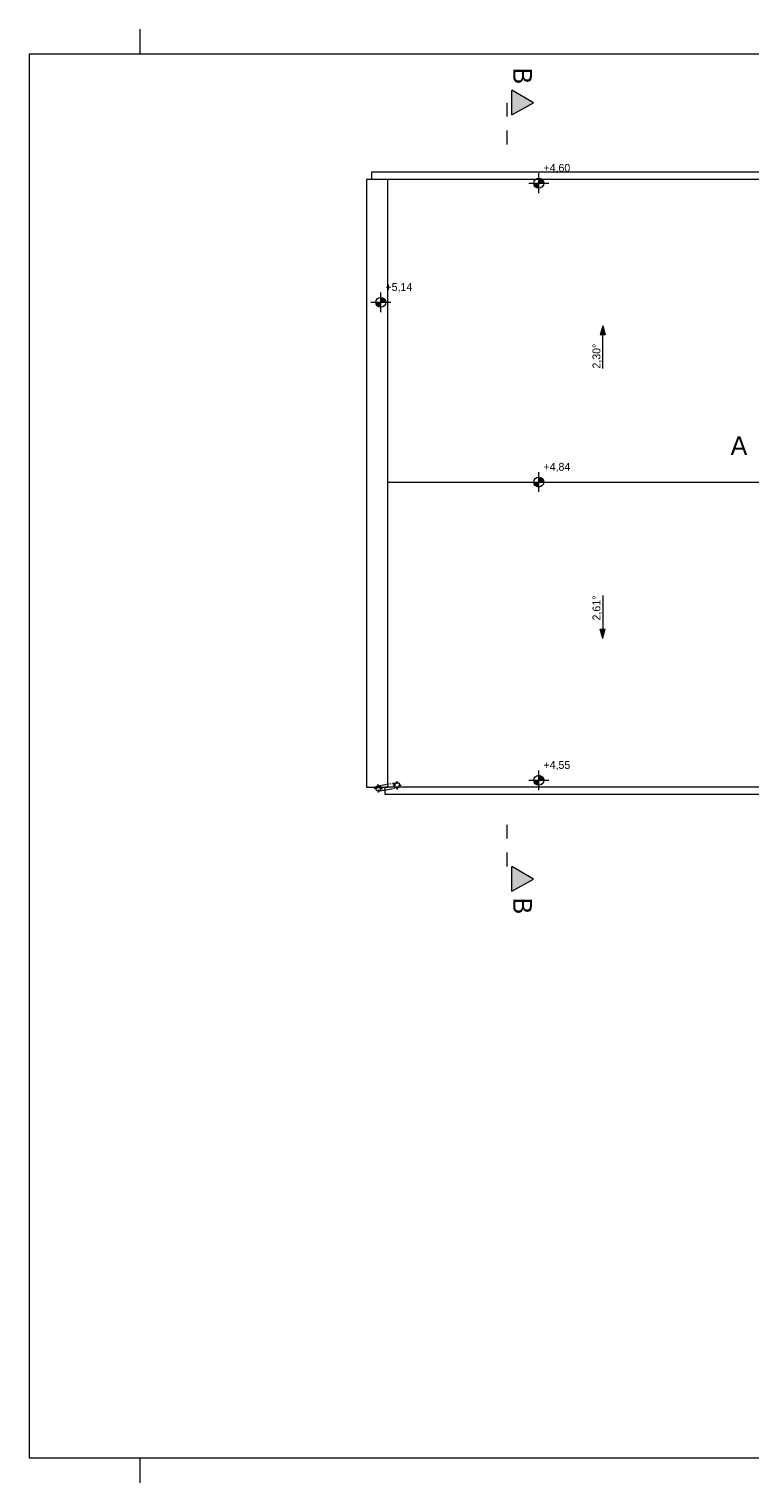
# Model space of a CAD drawing. Extents: x -547885 to -186295, y -25370 to 156194.
# Tile 226 of 256: x -504973 to -490371, y 126744 to 156194. Entities that reach past the tile are written whole.
import ezdxf

# ---------------------------------------------------------------- set-up
doc = ezdxf.new("R2010")
doc.units = 0
doc.header["$MEASUREMENT"] = 0
doc.linetypes.add('Dashed', pattern=[564.444447, 282.222223, -282.222223])
doc.linetypes.add('Hidden Line', pattern=[50, 25, -25])
for name, color, linetype, lineweight in [('0_Nr_Pióra__21', 7, 'Continuous', 9), ('ARCH TABELA_Nr_Pióra__21', 7, 'Continuous', 9), ('INWENT DACH_Nr_Pióra__21', 7, 'Continuous', 9), ('INWENT OPISY_Nr_Pióra__21', 7, 'Continuous', 9), ('INWENT OPISY_Nr_Pióra__41', 7, 'Continuous', 15), ('INWENT RZĘDNE_Nr_Pióra__21', 7, 'Continuous', 9)]:
    doc.layers.add(name, color=color, linetype=linetype, lineweight=lineweight)
doc.layers.add('INWENT DACH', color=7, linetype='Continuous')
doc.layers.add('INWENT RZĘDNE', color=7, linetype='Continuous')
for name, color, linetype, lineweight, true_color in [('INWENT DACH_Nr_Pióra__2', 7, 'Continuous', 13, 0x7f7f7f), ('INWENT RURY SPUSTOWE_Nr_Pióra__2', 7, 'Continuous', 13, 0x7f7f7f), ('INWENT.ŚCIANY_Nr_Pióra__2', 7, 'Continuous', 13, 0x7f7f7f)]:
    doc.layers.add(name, color=color, linetype=linetype, lineweight=lineweight, true_color=true_color)
doc.styles.add('GENERATED_STYLE_4', font='txt')
doc.styles.add('GENERATED_STYLE_7', font='txt')

# ---------------------------------------------------------------- blocks, each defined once
blk = doc.blocks.new('Linia_23', base_point=(-493353, 149318))
at = {"layer": 'INWENT DACH_Nr_Pióra__21', "linetype": 'Continuous'}
blk.add_hatch(color=256, dxfattribs=at).paths.add_polyline_path([(-493353, 150185), (-493303, 149998), (-493403, 149998)], flags=0)
at = {"layer": 'INWENT DACH_Nr_Pióra__2', "linetype": 'Continuous'}
blk.add_line((-493353, 149318), (-493353, 149998), dxfattribs=at)
at = {"layer": 'INWENT DACH_Nr_Pióra__21', "linetype": 'Continuous'}
for p, q in [((-493353, 150185), (-493403, 149998)), ((-493303, 149998), (-493403, 149998)), ((-493353, 150185), (-493303, 149998))]:
    blk.add_line(p, q, dxfattribs=at)
blk = doc.blocks.new('Linia_24', base_point=(-493353, 144718))
at = {"layer": 'INWENT DACH_Nr_Pióra__21', "linetype": 'Continuous'}
blk.add_hatch(color=256, dxfattribs=at).paths.add_polyline_path([(-493353, 143850), (-493403, 144037), (-493303, 144037)], flags=0)
at = {"layer": 'INWENT DACH_Nr_Pióra__2', "linetype": 'Continuous'}
blk.add_line((-493353, 144718), (-493353, 144037), dxfattribs=at)
at = {"layer": 'INWENT DACH_Nr_Pióra__21', "linetype": 'Continuous'}
for p, q in [((-493353, 143850), (-493403, 144037)), ((-493403, 144037), (-493303, 144037)), ((-493353, 143850), (-493303, 144037))]:
    blk.add_line(p, q, dxfattribs=at)
blk = doc.blocks.new('Koty wysokościowe_65', base_point=(-494647, 140978))
at = {"layer": 'INWENT RZĘDNE_Nr_Pióra__21', "linetype": 'Continuous'}
for points in [[(-494647, 140978), (-494547, 140978), (-494555, 141016), (-494576, 141048), (-494609, 141070), (-494647, 141078)], [(-494647, 140978), (-494747, 140978), (-494739, 140939), (-494718, 140907), (-494685, 140885), (-494647, 140878)]]:
    blk.add_hatch(color=256, dxfattribs=at).paths.add_polyline_path(points, flags=0)
for p, q in [((-494647, 140778), (-494647, 141178)), ((-494847, 140978), (-494447, 140978))]:
    blk.add_line(p, q, dxfattribs=at)
blk.add_circle((-494647, 140978), 100, dxfattribs=at)
at = {"layer": 'INWENT RZĘDNE_Nr_Pióra__21', "insert": (-494552, 141178), "char_height": 160, "attachment_point": 7, "style": 'GENERATED_STYLE_4'}
blk.add_mtext('{+4,55}', dxfattribs=at)
blk = doc.blocks.new('Koty wysokościowe_66', base_point=(-494647, 147018))
at = {"layer": 'INWENT RZĘDNE_Nr_Pióra__21', "linetype": 'Continuous'}
for points in [[(-494647, 147018), (-494747, 147018), (-494739, 146979), (-494718, 146947), (-494685, 146925), (-494647, 146918)], [(-494647, 147018), (-494547, 147018), (-494555, 147056), (-494576, 147088), (-494609, 147110), (-494647, 147118)]]:
    blk.add_hatch(color=256, dxfattribs=at).paths.add_polyline_path(points, flags=0)
for p, q in [((-494847, 147018), (-494447, 147018)), ((-494647, 146818), (-494647, 147218))]:
    blk.add_line(p, q, dxfattribs=at)
blk.add_circle((-494647, 147018), 100, dxfattribs=at)
at = {"layer": 'INWENT RZĘDNE_Nr_Pióra__21', "insert": (-494552, 147218), "char_height": 160, "attachment_point": 7, "style": 'GENERATED_STYLE_4'}
blk.add_mtext('{+4,84}', dxfattribs=at)
blk = doc.blocks.new('Koty wysokościowe_67', base_point=(-494647, 153073))
at = {"layer": 'INWENT RZĘDNE_Nr_Pióra__21', "linetype": 'Continuous'}
for points in [[(-494647, 153073), (-494547, 153073), (-494555, 153111), (-494576, 153143), (-494609, 153165), (-494647, 153173)], [(-494647, 153073), (-494747, 153073), (-494739, 153034), (-494718, 153002), (-494685, 152980), (-494647, 152973)]]:
    blk.add_hatch(color=256, dxfattribs=at).paths.add_polyline_path(points, flags=0)
for p, q in [((-494647, 152873), (-494647, 153273)), ((-494847, 153073), (-494447, 153073))]:
    blk.add_line(p, q, dxfattribs=at)
blk.add_circle((-494647, 153073), 100, dxfattribs=at)
at = {"layer": 'INWENT RZĘDNE_Nr_Pióra__21', "insert": (-494552, 153273), "char_height": 160, "attachment_point": 7, "style": 'GENERATED_STYLE_4'}
blk.add_mtext('{+4,60}', dxfattribs=at)
blk = doc.blocks.new('Koty wysokościowe_68', base_point=(-497848, 150660))
at = {"layer": 'INWENT RZĘDNE_Nr_Pióra__21', "linetype": 'Continuous'}
for points in [[(-497848, 150660), (-497948, 150660), (-497940, 150622), (-497919, 150589), (-497886, 150568), (-497848, 150560)], [(-497848, 150660), (-497748, 150660), (-497756, 150698), (-497777, 150731), (-497810, 150752), (-497848, 150760)]]:
    blk.add_hatch(color=256, dxfattribs=at).paths.add_polyline_path(points, flags=0)
for p, q in [((-497848, 150460), (-497848, 150860)), ((-498048, 150660), (-497648, 150660))]:
    blk.add_line(p, q, dxfattribs=at)
blk.add_circle((-497848, 150660), 100, dxfattribs=at)
at = {"layer": 'INWENT RZĘDNE_Nr_Pióra__21', "insert": (-497753, 150860), "char_height": 160, "attachment_point": 7, "style": 'GENERATED_STYLE_4'}
blk.add_mtext('{+5,14}', dxfattribs=at)

msp = doc.modelspace()

# ---------------------------------------------------------------- hatches: boundary and pattern name
at = {"layer": 'INWENT OPISY_Nr_Pióra__21', "linetype": 'Continuous'}
for points in [[(-494757.1, 154702.6), (-495193.3, 154458.3), (-495193.3, 154958.3)], [(-494757.1, 138977.6), (-495193.3, 138733.3), (-495193.3, 139233.3)]]:
    msp.add_hatch(color=256, dxfattribs=at).paths.add_polyline_path(points, flags=0)

# ---------------------------------------------------------------- linework, layer by layer
at = {"layer": 'ARCH TABELA_Nr_Pióra__21', "linetype": 'Continuous'}
for p, q in [((-502723.3, 155694.2), (-502723.3, 156194.2)), ((-502723.3, 155694.2), (-502723.3, 156194.2)), ((-504973.3, 155694.2), (-464223.3, 155694.2)), ((-504973.3, 155694.2), (-504973.3, 127244.2)), ((-464223.3, 127244.2), (-504973.3, 127244.2)), ((-502723.3, 126744.2), (-502723.3, 127244.2)), ((-502723.3, 126744.2), (-502723.3, 127244.2))]:
    msp.add_line(p, q, dxfattribs=at)
at = {"layer": 'INWENT DACH_Nr_Pióra__2', "linetype": 'Continuous'}
for p, q in [((-488783.3, 153147.6), (-498038.3, 153147.6)), ((-497708.3, 147017.6), (-489586, 147017.6)), ((-489586, 140837.6), (-497758.3, 140837.6))]:
    msp.add_line(p, q, dxfattribs=at)
at = {"layer": 'INWENT DACH_Nr_Pióra__21', "linetype": 'Continuous'}
for p, q in [((-497923.3, 140812.6), (-497983.3, 140812.6)), ((-497898.3, 140837.6), (-497898.3, 140897.6)), ((-497898.3, 140867.6), (-497758.3, 140891.5)), ((-497898.3, 140757.6), (-497634.5, 140802.6)), ((-497898.3, 140787.6), (-497898.3, 140727.6)), ((-497873.3, 140812.6), (-497813.3, 140812.6)), ((-497542.3, 140877.6), (-497602.3, 140877.6)), ((-497517.3, 140902.6), (-497517.3, 140962.6)), ((-497517.3, 140852.6), (-497517.3, 140792.6)), ((-497492.3, 140877.6), (-497432.3, 140877.6))]:
    msp.add_line(p, q, dxfattribs=at)
at = {"layer": 'INWENT DACH_Nr_Pióra__21', "linetype": 'Hidden Line'}
for p, q in [((-497758.3, 140891.5), (-497517.3, 140932.6)), ((-497634.5, 140802.6), (-497517.3, 140822.6))]:
    msp.add_line(p, q, dxfattribs=at)
at = {"layer": 'INWENT DACH_Nr_Pióra__21', "linetype": 'Continuous'}
for centre in [(-497898.3, 140812.6), (-497517.3, 140877.6)]:
    msp.add_circle(centre, 55, dxfattribs=at)
at = {"layer": 'INWENT OPISY_Nr_Pióra__41', "linetype": 'Continuous'}
for p, q in [((-495193.3, 154458.3), (-495193.3, 154958.3)), ((-494757.1, 154702.6), (-495193.3, 154958.3)), ((-495193.3, 154458.3), (-494757.1, 154702.6)), ((-495193.3, 138733.3), (-495193.3, 139233.3)), ((-494757.1, 138977.6), (-495193.3, 139233.3)), ((-495193.3, 138733.3), (-494757.1, 138977.6))]:
    msp.add_line(p, q, dxfattribs=at)
at = {"layer": 'INWENT OPISY_Nr_Pióra__41', "linetype": 'Dashed'}
for p, q in [((-495293.3, 154702.6), (-495293.3, 153602.6)), ((-495293.3, 140077.6), (-495293.3, 138977.6))]:
    msp.add_line(p, q, dxfattribs=at)
at = {"layer": 'INWENT RURY SPUSTOWE_Nr_Pióra__2', "linetype": 'Continuous'}
for p, q in [((-488783.3, 153297.6), (-498038.3, 153297.6)), ((-498038.3, 153297.6), (-498038.3, 153147.6)), ((-497758.3, 140687.6), (-497758.3, 140837.6)), ((-489586, 140687.6), (-497758.3, 140687.6))]:
    msp.add_line(p, q, dxfattribs=at)
at = {"layer": 'INWENT.ŚCIANY_Nr_Pióra__2', "linetype": 'Continuous'}
for p, q in [((-497708.3, 153147.6), (-498138.3, 153147.6)), ((-498138.3, 153147.6), (-498138.3, 140837.6)), ((-497708.3, 140837.6), (-497708.3, 153147.6)), ((-498138.3, 140837.6), (-497708.3, 140837.6))]:
    msp.add_line(p, q, dxfattribs=at)

# ---------------------------------------------------------------- block references
at = {"layer": 'INWENT DACH', "color": 8, "linetype": 'Continuous', "lineweight": 13, "true_color": 0x7f7f7f}
for name, p in [('Linia_23', (-493353.3, 149317.6)), ('Linia_24', (-493353.3, 144717.6))]:
    msp.add_blockref(name, p, dxfattribs=at)
at = {"layer": 'INWENT RZĘDNE'}
for name, p in [('Koty wysokościowe_67', (-494647, 153072.6)), ('Koty wysokościowe_68', (-497848.1, 150659.9)), ('Koty wysokościowe_66', (-494647, 147017.6)), ('Koty wysokościowe_65', (-494647, 140977.6))]:
    msp.add_blockref(name, p, dxfattribs=at)

# ---------------------------------------------------------------- texts
at = {"layer": '0_Nr_Pióra__21', "linetype": 'Continuous', "char_height": 160, "rotation": 90, "style": 'GENERATED_STYLE_4'}
for s, insert, attachment_point in [('{2,30°}', (-493370, 149317.6), 7), ('{2,61°}', (-493370, 144717.6), 9)]:
    msp.add_mtext(s, dxfattribs=dict(at, insert=insert, attachment_point=attachment_point))
at = {"layer": 'INWENT OPISY_Nr_Pióra__21', "linetype": 'Continuous', "char_height": 380, "attachment_point": 2, "rotation": 270, "style": 'GENERATED_STYLE_7'}
for insert in [(-494786.3, 155247), (-494786.3, 138433.3)]:
    msp.add_mtext('{B}', dxfattribs=dict(at, insert=insert))
at = {"layer": 'INWENT OPISY_Nr_Pióra__21', "linetype": 'Continuous', "insert": (-490592.6, 147944.7), "char_height": 380, "attachment_point": 2, "style": 'GENERATED_STYLE_7'}
msp.add_mtext('{A}', dxfattribs=at)

doc.saveas('drawing.dxf')
